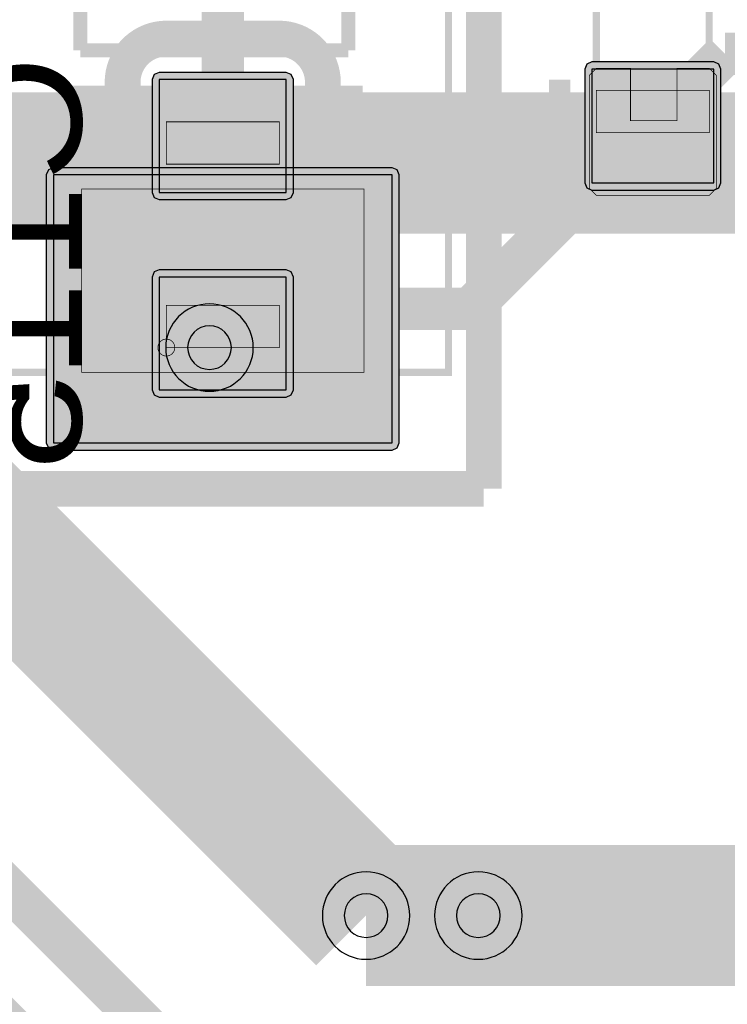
# Model space of a CAD drawing. Header units: millimetres. Extents: x -8 to 125, y -6 to 113.
# Tile 71 of 142: x 36 to 41, y 67 to 74. Entities that reach past the tile are written whole.
import ezdxf
from ezdxf.enums import TextEntityAlignment as Align

# ---------------------------------------------------------------- set-up
doc = ezdxf.new("R2010")
doc.units = ezdxf.units.MM
for name, color, linetype, true_color in [('Bottom Layer', 7, 'Continuous', 0x0000ff), ('Bottom Paste Mask Layer', 7, 'Continuous', 0x800000), ('Bottom Silkscreen Layer', 7, 'Continuous', 0x66cc33), ('Bottom Solder Mask Layer', 7, 'Continuous', 0xaa00ff), ('Component Marking Layer', 7, 'Continuous', 0x66ffcc), ('Component Shape Layer', 7, 'Continuous', 0x00cccc), ('Hole Layer', 7, 'Continuous', 0x222222), ('Inner1', 7, 'Continuous', 0x999966), ('Inner2', 7, 'Continuous', 0x008000), ('Multi-Layer', 7, 'Continuous', 0xc0c0c0), ('Pin Soldering Layer', 7, 'Continuous', 0xcc9999), ('Top Layer', 7, 'Continuous', 0xff0000), ('Top Paste Mask Layer', 7, 'Continuous', 0x808080), ('Top Silkscreen Layer', 7, 'Continuous', 0xffcc00), ('Top Solder Mask Layer', 7, 'Continuous', 0x800080)]:
    doc.layers.add(name, color=color, linetype=linetype, true_color=true_color)
doc.styles.get("Standard").update_dxf_attribs({"font": 'arial.ttf'})

msp = doc.modelspace()

# ---------------------------------------------------------------- hatches: boundary and pattern name
at = {"layer": 'Bottom Layer'}
for points in [[(36.8881, 72.4362), (37.7881, 72.4362), (37.7881, 73.2362), (36.8881, 73.2362)], [(36.8881, 71.0361), (37.7881, 71.0361), (37.7881, 71.8361), (36.8881, 71.8361)]]:
    msp.add_hatch(color=256, dxfattribs=at).paths.add_polyline_path(points)
at = {"layer": 'Bottom Paste Mask Layer'}
for points in [[(36.8881, 72.4362), (37.7881, 72.4362), (37.7881, 73.2362), (36.8881, 73.2362)], [(36.8881, 71.0361), (37.7881, 71.0361), (37.7881, 71.8361), (36.8881, 71.8361)]]:
    msp.add_hatch(color=256, dxfattribs=at).paths.add_polyline_path(points)
at = {"layer": 'Bottom Solder Mask Layer'}
for points in [[(36.8881, 72.3854), (37.7881, 72.3854), (37.824, 72.4002), (37.8389, 72.4362), (37.8389, 73.2362), (37.824, 73.2721), (37.7881, 73.287), (36.8881, 73.287), (36.8522, 73.2721), (36.8373, 73.2362), (36.8373, 72.4362), (36.8522, 72.4002)], [(36.8881, 70.9853), (37.7881, 70.9853), (37.824, 71.0002), (37.8389, 71.0361), (37.8389, 71.8361), (37.824, 71.872), (37.7881, 71.8869), (36.8881, 71.8869), (36.8522, 71.872), (36.8373, 71.8361), (36.8373, 71.0361), (36.8522, 71.0002)]]:
    msp.add_hatch(color=256, dxfattribs=at).paths.add_polyline_path(points)
at = {"layer": 'Component Marking Layer'}
msp.add_hatch(color=256, dxfattribs=at).paths.add_polyline_path([(36.8781, 71.3361, 1), (36.9981, 71.3361, 1)])
at = {"layer": 'Pin Soldering Layer'}
for points in [[(39.9861, 72.8601), (40.7861, 72.8601), (40.7861, 73.1601), (39.9861, 73.1601)], [(36.9381, 72.9361), (37.7381, 72.9361), (37.7381, 72.6361), (36.9381, 72.6361)], [(38.3383, 71.1602), (36.3383, 71.1602), (36.3383, 72.4602), (38.3383, 72.4602)], [(36.9381, 71.3361), (37.7381, 71.3361), (37.7381, 71.6361), (36.9381, 71.6361)]]:
    msp.add_hatch(color=256, dxfattribs=at).paths.add_polyline_path(points)
at = {"layer": 'Top Layer'}
for points in [[(40.8181, 73.31), (39.9541, 73.31), (39.9541, 72.5035), (40.8181, 72.5035)], [(38.5383, 72.5601), (36.1383, 72.5601), (36.1383, 70.6601), (38.5383, 70.6601)]]:
    msp.add_hatch(color=256, dxfattribs=at).paths.add_polyline_path(points)
at = {"layer": 'Top Paste Mask Layer'}
for points in [[(40.8361, 72.4651), (40.8361, 73.2651), (40.7861, 73.3151), (40.5581, 73.3151), (40.5581, 72.9451), (40.2281, 72.9451), (40.2281, 73.3151), (39.9861, 73.3151), (39.9361, 73.2651), (39.9361, 72.4651), (39.9861, 72.4151), (40.7861, 72.4151)], [(38.5383, 72.5601), (36.1383, 72.5601), (36.1383, 70.6601), (38.5383, 70.6601)]]:
    msp.add_hatch(color=256, dxfattribs=at).paths.add_polyline_path(points)
at = {"layer": 'Top Solder Mask Layer'}
for points in [[(40.8181, 73.3608), (39.9541, 73.3608), (39.9182, 73.3459), (39.9033, 73.31), (39.9033, 72.5035), (39.9182, 72.4676), (39.9541, 72.4527), (40.8181, 72.4527), (40.854, 72.4676), (40.8689, 72.5035), (40.8689, 73.31), (40.854, 73.3459)], [(38.5383, 72.6109), (36.1383, 72.6109), (36.1024, 72.5961), (36.0875, 72.5601), (36.0875, 70.6601), (36.1024, 70.6242), (36.1383, 70.6093), (38.5383, 70.6093), (38.5742, 70.6242), (38.5891, 70.6601), (38.5891, 72.5601), (38.5742, 72.5961)]]:
    msp.add_hatch(color=256, dxfattribs=at).paths.add_polyline_path(points)

# ---------------------------------------------------------------- linework, layer by layer
at = {"layer": 'Bottom Layer', "const_width": 0.3}
for points in [[(37.3381, 74.4841), (37.3381, 72.8362)], [(41.9101, 72.8362), (37.3381, 72.8362)]]:
    msp.add_lwpolyline(points, dxfattribs=at)
at = {"layer": 'Bottom Layer'}
for points in [[(36.8881, 72.4362), (37.7881, 72.4362), (37.7881, 73.2362), (36.8881, 73.2362)], [(36.8881, 71.0361), (37.7881, 71.0361), (37.7881, 71.8361), (36.8881, 71.8361)]]:
    msp.add_lwpolyline(points, close=True, dxfattribs=at)
at = {"layer": 'Bottom Paste Mask Layer'}
for points in [[(36.8881, 72.4362), (37.7881, 72.4362), (37.7881, 73.2362), (36.8881, 73.2362)], [(36.8881, 71.0361), (37.7881, 71.0361), (37.7881, 71.8361), (36.8881, 71.8361)]]:
    msp.add_lwpolyline(points, close=True, dxfattribs=at)
at = {"layer": 'Bottom Silkscreen Layer', "const_width": 0.254}
for points in [[(36.9379, 73.5262, 0.414214), (36.628, 73.2163)], [(36.9379, 73.5262, 0.414214), (36.628, 73.2163)], [(38.0477, 73.2163, 0.414239), (37.7378, 73.5262)], [(38.0477, 73.2163, 0.414239), (37.7378, 73.5262)], [(36.6339, 71.0405, 0.414239), (36.9437, 70.7306)], [(36.6339, 71.0405, 0.414239), (36.9437, 70.7306)], [(37.7437, 70.7306, 0.414214), (38.0535, 71.0405)], [(37.7437, 70.7306, 0.414214), (38.0535, 71.0405)]]:
    msp.add_lwpolyline(points, format="xyb", dxfattribs=at)
for points in [[(37.7378, 73.5262), (36.9378, 73.5262)], [(37.7378, 73.5262), (36.9378, 73.5262)], [(36.628, 72.4164), (36.628, 73.2164)], [(36.628, 72.4164), (36.628, 73.2164)], [(38.0477, 72.4164), (38.0477, 73.2164)], [(38.0477, 72.4164), (38.0477, 73.2164)], [(36.6339, 71.8405), (36.6339, 71.0405)], [(36.6339, 71.8405), (36.6339, 71.0405)], [(38.0535, 71.8405), (38.0535, 71.0405)], [(38.0535, 71.8405), (38.0535, 71.0405)], [(37.7437, 70.7307), (36.9437, 70.7307)], [(37.7437, 70.7307), (36.9437, 70.7307)]]:
    msp.add_lwpolyline(points, dxfattribs=at)
at = {"layer": 'Bottom Solder Mask Layer'}
for points in [[(36.8881, 72.3854), (37.7881, 72.3854), (37.824, 72.4002), (37.8389, 72.4362), (37.8389, 73.2362), (37.824, 73.2721), (37.7881, 73.287), (36.8881, 73.287), (36.8522, 73.2721), (36.8373, 73.2362), (36.8373, 72.4362), (36.8522, 72.4002)], [(36.8881, 70.9853), (37.7881, 70.9853), (37.824, 71.0002), (37.8389, 71.0361), (37.8389, 71.8361), (37.824, 71.872), (37.7881, 71.8869), (36.8881, 71.8869), (36.8522, 71.872), (36.8373, 71.8361), (36.8373, 71.0361), (36.8522, 71.0002)]]:
    msp.add_lwpolyline(points, close=True, dxfattribs=at)
at = {"layer": 'Component Marking Layer', "const_width": 0.00508}
msp.add_lwpolyline([(36.8781, 71.3361, 1), (36.9981, 71.3361, 1)], format="xyb", close=True, dxfattribs=at)
at = {"layer": 'Component Shape Layer', "const_width": 0.0508}
for points in [[(35.7383, 76.1602), (38.9383, 76.1602), (38.9383, 71.1602), (35.7383, 71.1602)], [(35.7383, 76.1602), (38.9383, 76.1602), (38.9383, 71.1602), (35.7383, 71.1602)], [(39.9861, 74.4601), (40.7861, 74.4601), (40.7861, 72.8601), (39.9861, 72.8601)], [(39.9861, 74.4601), (40.7861, 74.4601), (40.7861, 72.8601), (39.9861, 72.8601)], [(36.9381, 71.3361), (37.7381, 71.3361), (37.7381, 72.9361), (36.9381, 72.9361)], [(36.9381, 71.3361), (37.7381, 71.3361), (37.7381, 72.9361), (36.9381, 72.9361)]]:
    msp.add_lwpolyline(points, close=True, dxfattribs=at)
at = {"layer": 'Hole Layer'}
for points in [[(37.089, 71.3361, 1), (37.399, 71.3361, 1)], [(38.1991, 67.3101, 1), (38.5091, 67.3101, 1)], [(38.9945, 67.3101, 1), (39.3045, 67.3101, 1)]]:
    msp.add_lwpolyline(points, format="xyb", close=True, dxfattribs=at)
at = {"layer": 'Inner1', "const_width": 1}
for points in [[(48.6242, 72.6441), (34.0361, 72.6441)], [(55.8801, 67.3101), (39.1495, 67.3101)]]:
    msp.add_lwpolyline(points, dxfattribs=at)
at = {"layer": 'Inner2', "const_width": 1}
for points in [[(34.5441, 71.1201), (38.3541, 67.3101)], [(39.1495, 67.3101), (38.3541, 67.3101)]]:
    msp.add_lwpolyline(points, dxfattribs=at)
at = {"layer": 'Multi-Layer'}
for points in [[(36.934, 71.3361, 1), (37.554, 71.3361, 1)], [(38.0441, 67.3101, 1), (38.6641, 67.3101, 1)], [(38.8395, 67.3101, 1), (39.4595, 67.3101, 1)]]:
    msp.add_lwpolyline(points, format="xyb", close=True, dxfattribs=at)
at = {"layer": 'Pin Soldering Layer', "const_width": 0.00508}
for points in [[(39.9861, 72.8601), (40.7861, 72.8601), (40.7861, 73.1601), (39.9861, 73.1601)], [(39.9861, 72.8601), (40.7861, 72.8601), (40.7861, 73.1601), (39.9861, 73.1601)], [(36.9381, 72.9361), (37.7381, 72.9361), (37.7381, 72.6361), (36.9381, 72.6361)], [(36.9381, 72.9361), (37.7381, 72.9361), (37.7381, 72.6361), (36.9381, 72.6361)], [(38.3383, 71.1602), (36.3383, 71.1602), (36.3383, 72.4602), (38.3383, 72.4602)], [(38.3383, 71.1602), (36.3383, 71.1602), (36.3383, 72.4602), (38.3383, 72.4602)], [(36.9381, 71.3361), (37.7381, 71.3361), (37.7381, 71.6361), (36.9381, 71.6361)], [(36.9381, 71.3361), (37.7381, 71.3361), (37.7381, 71.6361), (36.9381, 71.6361)]]:
    msp.add_lwpolyline(points, close=True, dxfattribs=at)
at = {"layer": 'Top Layer', "const_width": 0.3}
for points in [[(40.3861, 72.9068), (40.8974, 73.4181)], [(40.8974, 73.4181), (43.5585, 73.4181)], [(39.0894, 71.6101), (40.3861, 72.9068)], [(37.3383, 71.6101), (39.0894, 71.6101)], [(47.2712, 55.091), (32.7661, 69.5961)], [(46.1727, 57.1501), (33.7821, 69.5407)]]:
    msp.add_lwpolyline(points, dxfattribs=at)
at = {"layer": 'Top Layer'}
for points in [[(40.8181, 73.31), (39.9541, 73.31), (39.9541, 72.5035), (40.8181, 72.5035)], [(38.5383, 72.5601), (36.1383, 72.5601), (36.1383, 70.6601), (38.5383, 70.6601)]]:
    msp.add_lwpolyline(points, close=True, dxfattribs=at)
at = {"layer": 'Top Paste Mask Layer', "const_width": 0.00508}
msp.add_lwpolyline([(40.8361, 72.4651), (40.8361, 73.2651), (40.7861, 73.3151), (40.5581, 73.3151), (40.5581, 72.9451), (40.2281, 72.9451), (40.2281, 73.3151), (39.9861, 73.3151), (39.9361, 73.2651), (39.9361, 72.4651), (39.9861, 72.4151), (40.7861, 72.4151)], close=True, dxfattribs=at)
msp.add_lwpolyline([(40.8361, 72.4651), (40.8361, 73.2651), (40.7861, 73.3151), (40.5581, 73.3151), (40.5581, 72.9451), (40.2281, 72.9451), (40.2281, 73.3151), (39.9861, 73.3151), (39.9361, 73.2651), (39.9361, 72.4651), (39.9861, 72.4151), (40.7861, 72.4151)], close=True, dxfattribs=at)
at = {"layer": 'Top Paste Mask Layer'}
msp.add_lwpolyline([(38.5383, 72.5601), (36.1383, 72.5601), (36.1383, 70.6601), (38.5383, 70.6601)], close=True, dxfattribs=at)
at = {"layer": 'Top Silkscreen Layer'}
for points, const_width in [([(39.1882, 76.985), (39.1882, 70.3353)], 0.254), ([(39.1882, 76.985), (39.1882, 70.3353)], 0.254), ([(36.3289, 73.8428), (36.3289, 73.4428)], 0.1), ([(36.3289, 73.8428), (36.3289, 73.4428)], 0.1), ([(38.2288, 73.4428), (38.2288, 73.8428)], 0.1), ([(38.2288, 73.4428), (38.2288, 73.8428)], 0.1), ([(36.3289, 73.4428), (38.2288, 73.4428)], 0.1), ([(36.3289, 73.4428), (38.2288, 73.4428)], 0.1), ([(39.7255, 73.2339), (39.7255, 72.2751)], 0.1524), ([(39.7255, 73.2339), (39.7255, 72.2751)], 0.1524), ([(38.3289, 73.1428), (36.2288, 73.1428)], 0.1), ([(38.3289, 73.1428), (36.2288, 73.1428)], 0.1), ([(37.3289, 73.0427), (37.3289, 72.7427)], 0.1), ([(37.3289, 73.0427), (37.3289, 72.7427)], 0.1), ([(39.7255, 72.2751), (41.0467, 72.2751)], 0.1524), ([(39.7255, 72.2751), (41.0467, 72.2751)], 0.1524), ([(36.6383, 70.3353), (35.4882, 70.3353)], 0.254), ([(36.6383, 70.3353), (35.4882, 70.3353)], 0.254), ([(38.0383, 70.3352), (36.6383, 70.3352)], 0.254), ([(38.0383, 70.3352), (36.6383, 70.3352)], 0.254), ([(39.1882, 70.3353), (38.0384, 70.3353)], 0.254), ([(39.1882, 70.3353), (38.0384, 70.3353)], 0.254)]:
    msp.add_lwpolyline(points, dxfattribs=dict(at, const_width=const_width))
at = {"layer": 'Top Solder Mask Layer'}
for points in [[(40.8181, 73.3608), (39.9541, 73.3608), (39.9182, 73.3459), (39.9033, 73.31), (39.9033, 72.5035), (39.9182, 72.4676), (39.9541, 72.4527), (40.8181, 72.4527), (40.854, 72.4676), (40.8689, 72.5035), (40.8689, 73.31), (40.854, 73.3459)], [(38.5383, 72.6109), (36.1383, 72.6109), (36.1024, 72.5961), (36.0875, 72.5601), (36.0875, 70.6601), (36.1024, 70.6242), (36.1383, 70.6093), (38.5383, 70.6093), (38.5742, 70.6242), (38.5891, 70.6601), (38.5891, 72.5601), (38.5742, 72.5961)]]:
    msp.add_lwpolyline(points, close=True, dxfattribs=at)

# ---------------------------------------------------------------- texts
at = {"layer": 'Bottom Silkscreen Layer', "text_generation_flag": 2, "width": 1.1}
msp.add_text('C115', height=0.8001, rotation=450, dxfattribs=at).set_placement((36.5761, 73.4061), align=Align.BOTTOM_LEFT)

doc.saveas('drawing.dxf')
